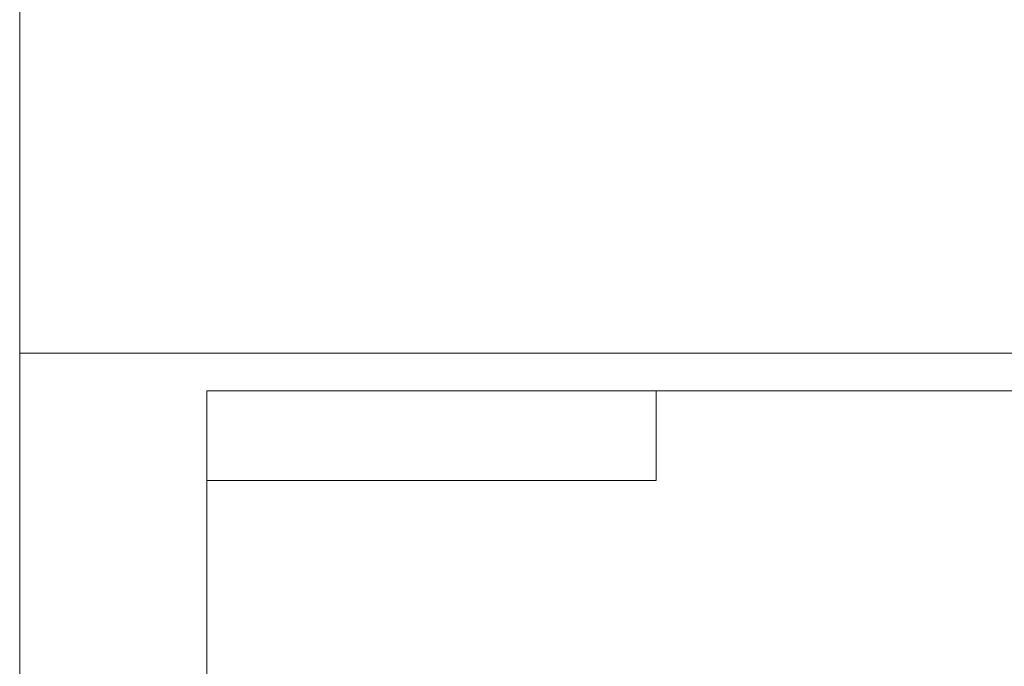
# Model space of a CAD drawing. Header units: millimetres. Extents: x -46 to 5160, y -5105 to -1541.
# Tile 43 of 104: x 2487 to 3407, y -3928 to -3323. Entities that reach past the tile are written whole.
import ezdxf
from ezdxf.enums import TextEntityAlignment as Align

# ---------------------------------------------------------------- set-up
doc = ezdxf.new("R2010")
doc.units = ezdxf.units.MM
doc.header["$LTSCALE"] = 0.3175
for name, color, linetype, lineweight in [('1轮廓实线层', 7, 'Continuous', 18), ('2细线层', 4, 'Continuous', 13), ('6文字层', 3, 'Continuous', 13), ('图框层', 7, 'Continuous', 18)]:
    doc.layers.add(name, color=color, linetype=linetype, lineweight=lineweight)
doc.styles.add('PC_TEXTSTYLE', font='ISOCP.SHX', dxfattribs={"width": 0.707, "bigfont": 'GBCBIG.SHX'})

# ---------------------------------------------------------------- blocks, each defined once
blk = doc.blocks.new('ZwmFrameMain_A4^_^无分区图框^_^portrait')
at = {"layer": '2细线层'}
blk.add_line((185, 292), (185, -5), dxfattribs=at)
blk = doc.blocks.new('ZwmFrameMain_1_A4^_^无分区图框^_^landscape')
at = {"layer": '1轮廓实线层'}
for p in [(0, 0), (267, 200)]:
    blk.add_line(p, (0, 200), dxfattribs=at)
at = {"layer": '2细线层'}
for p in [(-25, -5), (272, 205)]:
    blk.add_line(p, (-25, 205), dxfattribs=at)
blk = doc.blocks.new('ZwmFrameMain_1_图样代号')
at = {"layer": '2细线层', "linetype": 'Continuous'}
for p in [(60, 0), (0, -12)]:
    blk.add_line(p, (60, -12), dxfattribs=at)
at = {"layer": '6文字层', "style": 'PC_TEXTSTYLE', "width": 2.827942}
blk.add_attdef('图样代号', text='', height=7, rotation=180, dxfattribs=at).set_placement((58.24, -2.4), (2.35, -2.4), align=Align.FIT)

msp = doc.modelspace()

# ---------------------------------------------------------------- block references
at = {"layer": '图框层'}
for name, p, xscale, yscale, zscale in [('ZwmFrameMain_A4^_^无分区图框^_^portrait', (266.51172, -5045.14078), 12, 12, 12), ('ZwmFrameMain_1_A4^_^无分区图框^_^landscape', (2661.51172, -5070.14078), 7, 7, 7), ('ZwmFrameMain_1_图样代号', (2661.51172, -3670.14078), 7, 7, 7)]:
    msp.add_blockref(name, p, dxfattribs=dict(at, xscale=xscale, yscale=yscale, zscale=zscale))

doc.saveas('drawing.dxf')
